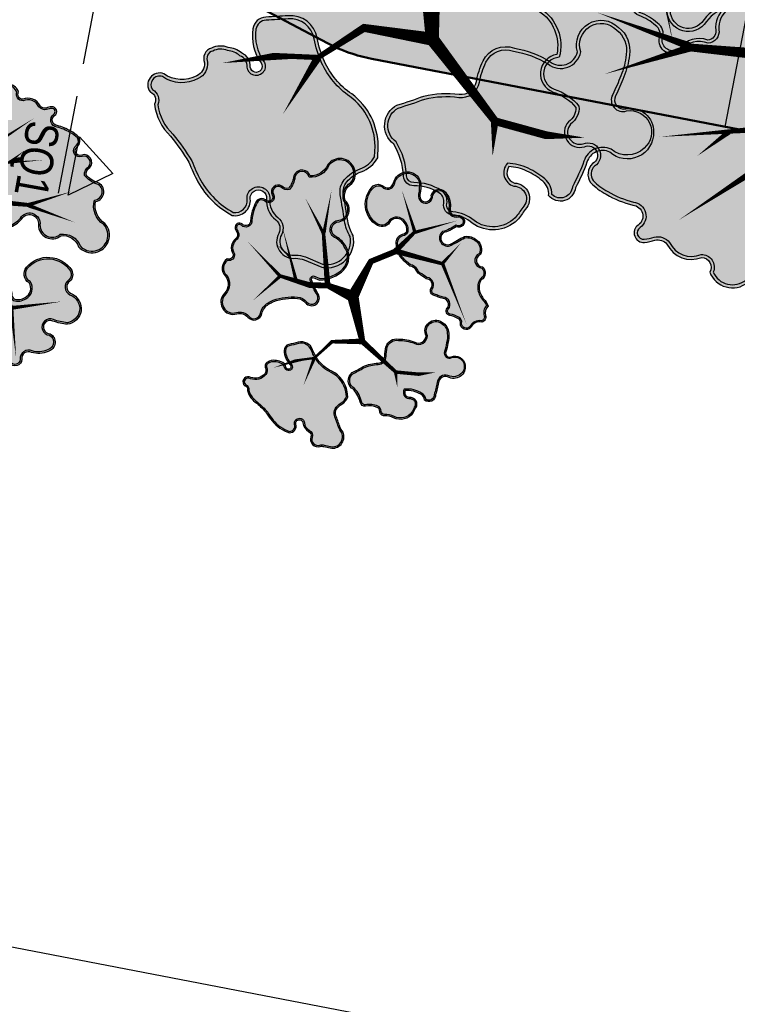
# Model space of a CAD drawing. Header units: metres. Extents: x 32353251 to 32353583, y 5707748 to 5708004.
# Tile 69 of 164: x 32353411 to 32353438, y 5707833 to 5707871. Entities that reach past the tile are written whole.
import ezdxf

# ---------------------------------------------------------------- set-up
doc = ezdxf.new("R2010")
doc.units = ezdxf.units.M
doc.header["$LTSCALE"] = 0.75
doc.linetypes.add('10414942$0$GESTRICHELTX2', pattern=[1.5, 1, -0.5])
doc.layers.get('0').update_dxf_attribs({"linetype": 'CONTINUOUS'})
doc.layers.get('DEFPOINTS').update_dxf_attribs({"linetype": 'CONTINUOUS'})
doc.layers.add('10414942$0$_Hilfslayer', color=6, linetype='CONTINUOUS', plot=False)
for name, color, linetype in [('10414942$0$BW-SCHNITTLIN', 7, 'CONTINUOUS'), ('10414942$0$SCHNITTLINIE', 3, '10414942$0$GESTRICHELTX2'), ('10414942$0$ST-LIN-Gehweg', 2, 'CONTINUOUS'), ('10414942$0$ST-TXT50', 7, 'CONTINUOUS')]:
    doc.layers.add(name, color=color, linetype=linetype)
doc.layers.add('10414943$0$ST-Gehweg-Sol', color=7, linetype='CONTINUOUS', lineweight=0, true_color=0xffd7a8)
doc.layers.add('10414943$0$ST-Mischfläche-Sol', color=7, linetype='CONTINUOUS', lineweight=0, true_color=0x636466)
for name, color, linetype, transparency in [('10414944$0$PF-Krone', 33, 'CONTINUOUS', 0.7), ('10414944$0$PF-Krone_SOL', 70, 'CONTINUOUS', 0.7), ('10414944$0$ST-Baum', 7, 'CONTINUOUS', 0.7)]:
    doc.layers.add(name, color=color, linetype=linetype, transparency=transparency)
doc.layers.add('10414944$0$PF-Stamm', color=7, linetype='CONTINUOUS', true_color=0x5f5144, transparency=0.7)
doc.styles.add('10414942$0$ARIAL NARROW', font='ARIALN.TTF')

# ---------------------------------------------------------------- blocks, each defined once
blk = doc.blocks.new('19-A2-A0')
at = {"layer": 'DEFPOINTS'}
blk.add_lwpolyline([(-489.15, -204.65), (489.15, -204.65), (489.15, 204.65), (-489.15, 204.65)], close=True, dxfattribs=at)
blk = doc.blocks.new('10414943')
at = {"layer": '10414943$0$ST-Mischfläche-Sol'}
h = blk.add_hatch(dxfattribs=at)
h.set_pattern_fill('AR-HBONE', color=256, scale=0.0042, angle=170)
h.set_pattern_definition([(215, (0, 0), (-0.1047920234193, -0.5943050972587), [1.28016, -0.42672]), (305, (-0.34955, -0.24476), (-0.1047920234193, -0.5943050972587), [1.28016, -0.42672])])
edge = h.paths.add_edge_path()
edge.add_line((32353333.407, 5707899.31), (32353335.24, 5707908.862))
edge.add_line((32353335.24, 5707908.862), (32353407.152, 5707895.034))
edge.add_line((32353407.152, 5707895.034), (32353413.706, 5707897.337))
edge.add_line((32353413.706, 5707897.337), (32353481.818, 5707884.239))
edge.add_line((32353481.818, 5707884.239), (32353497.176, 5707881.286))
edge.add_line((32353497.176, 5707881.286), (32353499.704, 5707880.189))
edge.add_line((32353499.704, 5707880.189), (32353502.939, 5707877.836))
edge.add_line((32353502.939, 5707877.836), (32353505.467, 5707876.739))
edge.add_line((32353505.467, 5707876.739), (32353517.005, 5707874.52))
edge.add_line((32353517.005, 5707874.52), (32353517.645, 5707870.615))
edge.add_line((32353517.645, 5707870.615), (32353516.663, 5707870.803))
edge.add_line((32353516.663, 5707870.803), (32353515.44, 5707864.419))
edge.add_line((32353515.44, 5707864.419), (32353479.337, 5707871.339))
edge.add_line((32353479.337, 5707871.339), (32353468.359, 5707873.443))
edge.add_line((32353468.359, 5707873.443), (32353468.779, 5707869.425))
edge.add_arc((32353471.762, 5707869.736), 3, 185.9559, 259.1498)
edge.add_line((32353471.198, 5707866.79), (32353499.612, 5707861.344))
edge.add_line((32353499.612, 5707861.344), (32353497.736, 5707858.394))
edge.add_line((32353497.736, 5707858.394), (32353462.939, 5707865.064))
edge.add_arc((32353461.81, 5707859.171), 6, 79.1498, 96.1372)
edge.add_line((32353461.168, 5707865.137), (32353452.41, 5707864.195))
edge.add_arc((32353451.769, 5707870.161), 6, 259.1149, 276.1372, ccw=False)
edge.add_line((32353450.636, 5707864.269), (32353424.341, 5707869.325))
edge.add_arc((32353425.474, 5707875.217), 6, 242.0483, 259.1149, ccw=False)
edge.add_line((32353422.662, 5707869.917), (32353415, 5707873.982))
edge.add_arc((32353412.188, 5707868.682), 6, 62.0483, 79.1497)
edge.add_line((32353413.318, 5707874.575), (32353366.067, 5707883.631))
edge.add_line((32353366.067, 5707883.631), (32353365.06, 5707886.87))
edge.add_line((32353365.06, 5707886.87), (32353331.246, 5707893.373))
edge.add_line((32353331.246, 5707893.373), (32353331.861, 5707896.566))
edge.add_line((32353331.861, 5707896.566), (32353338.356, 5707895.321))
edge.add_line((32353338.356, 5707895.321), (32353340.491, 5707897.948))
edge.add_line((32353340.491, 5707897.948), (32353344.413, 5707897.2))
edge.add_line((32353344.413, 5707897.2), (32353345.428, 5707893.961))
edge.add_line((32353345.428, 5707893.961), (32353351.009, 5707892.888))
edge.add_line((32353351.009, 5707892.888), (32353351.574, 5707895.828))
edge.add_line((32353351.574, 5707895.828), (32353371.217, 5707892.063))
edge.add_line((32353371.217, 5707892.063), (32353370.648, 5707889.105))
edge.add_line((32353370.648, 5707889.105), (32353371.654, 5707885.87))
edge.add_line((32353371.654, 5707885.87), (32353406.652, 5707879.162))
edge.add_arc((32353407.216, 5707882.11), 3.001, 259.1591, 333.481)
edge.add_line((32353409.902, 5707880.769), (32353411.749, 5707884.294))
edge.add_line((32353411.749, 5707884.294), (32353333.407, 5707899.31))
at = {"layer": '10414943$0$ST-Gehweg-Sol', "flags": 128}
blk.add_lwpolyline([(32353450.636, 5707864.269), (32353424.341, 5707869.325, -0.074605), (32353422.662, 5707869.917), (32353415, 5707873.982, 0.074758), (32353413.318, 5707874.575), (32353366.067, 5707883.631)], format="xyb", dxfattribs=at)
blk = doc.blocks.new('10414942$0$schnittl2')
at = {"layer": '10414942$0$SCHNITTLINIE', "linetype": 'Continuous'}
for p, q in [((26, 1.5), (30.5, 7.5)), ((30.5, 7.5), (35, 1.5)), ((35, 1.5), (26, 1.5)), ((15, 0), (0, 0)), ((35, 0), (20, 0))]:
    blk.add_line(p, q, dxfattribs=at)
at = {"layer": '10414942$0$SCHNITTLINIE', "linetype": 'Continuous', "const_width": 0.01, "flags": 128}
blk.add_lwpolyline([(17.505, 0, -1), (17.495, 0, -1)], format="xyb", close=True, dxfattribs=at)
blk = doc.blocks.new('10414942')
at = {"layer": '10414942$0$_Hilfslayer'}
blk.add_line((32353439.441, 5707875.677), (32353437.724, 5707866.751), dxfattribs=at)
at = {"layer": '10414942$0$ST-LIN-Gehweg', "lineweight": 50, "flags": 128}
blk.add_lwpolyline([(32353366.067, 5707883.631), (32353413.318, 5707874.575, -0.074758), (32353415, 5707873.982), (32353422.662, 5707869.917, 0.074605), (32353424.341, 5707869.325), (32353450.636, 5707864.269, 0.074411), (32353452.41, 5707864.195), (32353461.168, 5707865.137, -0.074257), (32353462.939, 5707865.064), (32353497.736, 5707858.394)], format="xyb", dxfattribs=at)
at = {"layer": '10414942$0$BW-SCHNITTLIN', "xscale": 0.25, "yscale": 0.25, "zscale": 0.5, "rotation": 259.1148942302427}
blk.add_blockref('10414942$0$schnittl2', (32353414.117, 5707872.819), dxfattribs=at)
at = {"layer": '10414942$0$ST-TXT50', "insert": (32353412.523, 5707866.815), "char_height": 1.25, "attachment_point": 1, "rotation": 259.7746, "style": '10414942$0$ARIAL NARROW'}
blk.add_mtext_dynamic_manual_height_columns('SQ1', width=2.98856, gutter_width=1.25, heights=[0.663], dxfattribs=at)
blk = doc.blocks.new('10414944$0$PF-BAUM_12')
at = {"layer": '10414944$0$PF-Krone_SOL', "transparency": 33554457}
h = blk.add_hatch(color=256, dxfattribs=at)
h.dxf.hatch_style = 1
h.set_gradient(color1=(88, 186, 72), color2=(175, 217, 170), tint=1, name='INVSPHERICAL')
edge = h.paths.add_edge_path()
edge.add_arc((-1.2758, 1.3994), 0.541, 250.24695, 303.42795)
edge.add_arc((-0.5984, 0.4188), 0.6511, 94.3691, 125.64085, ccw=False)
edge.add_arc((-0.5871, 0.2707), 0.7996, 79.90604, 94.3691, ccw=False)
edge.add_arc((-0.4074, 1.2805), 0.2261, 259.90604, 345.03676)
edge.add_arc((3.3556, 0.2748), 3.669, 162.18441, 165.03676, ccw=False)
edge.add_arc((-0.2456, 1.4321), 0.1137, 342.18441, 421.4181)
edge.add_arc((-0.3772, 1.1907), 0.3886, 61.4181, 105.41791)
edge.add_arc((-0.4936, 1.6129), 0.0494, 76.86771, 285.41791, ccw=False)
edge.add_arc((-0.4342, 1.767), 0.1165, 245.55227, 317.8819)
edge.add_arc((-0.4413, 1.8543), 0.1901, 299.50673, 335.70732)
edge.add_arc((-0.3904, 1.8889), 0.1664, 317.30956, 366.51685)
edge.add_arc((-0.3153, 1.9138), 0.0904, 356.14997, 452.32983)
edge.add_arc((-0.2837, 2.1143), 0.1157, 186.39549, 252.21854, ccw=False)
edge.add_arc((-0.1459, 2.1399), 0.2556, 124.29677, 188.65244, ccw=False)
edge.add_arc((-0.3624, 2.4158), 0.0972, 318.21291, 468.93962)
edge.add_arc((-0.4455, 2.5549), 0.0698, 219.68848, 317.56803, ccw=False)
edge.add_arc((-0.5987, 2.0825), 0.4392, 76.91022, 116.54495)
edge.add_arc((-1.4951, 4.5572), 2.1964, 281.7611, 288.58893, ccw=False)
edge.add_arc((-1.0114, 0.8578), 1.5496, 91.33232, 98.00209)
edge.add_arc((-1.1102, 1.691), 0.7109, 99.4638, 131.76215)
edge.add_arc((-1.4773, 2.1554), 0.1252, 148.24675, 256.0758)
edge.add_arc((-1.5238, 1.968), 0.068, -114.95559, 76.0758, ccw=False)
edge.add_arc((-1.6369, 1.7248), 0.2002, 65.04441, 122.10831)
edge.add_arc((-1.7899, 1.9686), 0.0876, 221.63135, 302.10831, ccw=False)
edge.add_arc((-1.9603, 1.8172), 0.1403, 41.63135, 166.86476)
edge.add_arc((-2.3449, 1.9519), 0.2684, 321.94948, 337.47523, ccw=False)
edge.add_line((-2.1335, 1.7864), (-2.2407, 1.6721))
edge.add_arc((-2.0502, 1.5575), 0.2224, 148.95684, 261.83304)
edge.add_arc((-2.0149, 1.0239), 0.3205, 78.77175, 102.0334, ccw=False)
edge.add_arc((0.8412, 15.4111), 14.3475, 258.77175, 259.65948)
edge.add_arc((-1.7568, 1.1728), 0.1259, 30.35605, 79.65948, ccw=False)
edge.add_arc((-1.8871, 1.0965), 0.2769, -0.49344, 30.35605, ccw=False)
edge.add_arc((-1.3602, 1.092), 0.25, 179.50656, 221.3188)
edge.add_line((-1.548, 0.9269), (-1.4587, 0.8902))
edge = h.paths.add_edge_path()
edge.add_arc((-2.0595, -1.0849), 0.2169, 117.74302, 251.42792, ccw=False)
edge.add_arc((-2.2535, -0.7961), 0.1343, 313.86708, 413.87286)
edge.add_arc((-1.1381, 0.5382), 1.6051, 221.524, 229.78899, ccw=False)
edge.add_arc((-2.2843, -0.4137), 0.1251, 108.79801, 243.70289, ccw=False)
edge.add_arc((-2.2657, -0.171), 0.1376, 244.61148, 299.82424)
edge.add_arc((-2.4922, 0.2242), 0.593, 299.82424, 314.8752)
edge.add_arc((-2.3634, 0.0948), 0.4104, 314.8752, 336.56068)
edge.add_arc((-2.0604, -0.1191), 0.0893, 34.54703, 142.23332)
edge.add_arc((-2.2509, -0.0174), 0.1288, 205.94005, 338.60504, ccw=False)
edge.add_arc((-1.1082, 0.8264), 1.5473, 211.54423, 215.57485, ccw=False)
edge.add_arc((-2.1647, 0.1359), 0.2879, 123.29344, 204.40631, ccw=False)
edge.add_arc((-2.4675, 0.6266), 0.289, 300.05521, 335.40006)
edge.add_arc((-2.1302, 0.4722), 0.0819, 58.40023, 155.40006, ccw=False)
edge.add_arc((-2.0455, 0.6099), 0.0798, 238.40023, 306.42037)
edge.add_arc((-2.2163, 0.8415), 0.3675, 306.42037, 341.49291)
edge.add_arc((-1.7884, 0.6982), 0.0838, 72.42881, 161.49291, ccw=False)
edge.add_arc((-1.597, 1.3024), 0.5499, 252.42881, 281.6379)
edge.add_arc((-1.3833, 0.6006), 0.1928, 8.24792, 122.23097, ccw=False)
edge.add_arc((1.4313, 0.4424), 2.6303, 175.94647, 181.0704)
edge.add_arc((-2.004, 0.487), 0.8109, 332.60613, 353.35791, ccw=False)
edge.add_arc((-1.1696, 0.0546), 0.1289, 152.60613, 239.81282)
edge.add_arc((-1.5709, -0.6354), 0.6693, 44.46317, 59.81282, ccw=False)
edge.add_arc((-1.2417, -0.3122), 0.208, -40.16629, 44.46317, ccw=False)
edge.add_arc((-1.7965, -0.0425), 0.8201, 308.5293, 330.49613, ccw=False)
edge.add_arc((-1.2134, -0.8063), 0.142, 120.58152, 237.17398)
edge.add_arc((-1.3033, -1.1297), 0.2045, -64.491, 86.39602, ccw=False)
edge.add_arc((-1.343, -1.1115), 0.2397, 240.47541, 302.23358, ccw=False)
edge.add_arc((-1.2125, -0.7918), 0.5839, 226.36645, 244.79518, ccw=False)
edge.add_arc((-0.7205, -0.1508), 1.3901, 222.94294, 229.9249, ccw=False)
edge.add_arc((-1.7937, -1.1495), 0.076, 42.91905, 173.49923)
edge.add_arc((-2.058, -1.1133), 0.1908, 248.28955, 351.67144, ccw=False)
edge = h.paths.add_edge_path()
edge.add_arc((1.2059, -0.0381), 0.6649, 150.77336, 194.55575)
edge.add_arc((0.911, -0.0942), 0.3659, 197.65987, 276.75263)
edge.add_arc((0.9525, -0.0442), 0.4134, 270.21516, 305.52412)
edge.add_arc((1.2637, -0.512), 0.1494, -27.72253, 118.39088, ccw=False)
edge.add_arc((1.6106, -0.6627), 0.2295, 159.27348, 288.79741)
edge.add_arc((1.6267, -1.1446), 0.2709, -1.08302, 77.66915, ccw=False)
edge.add_arc((2.1687, -1.0477), 0.2897, 200.61319, 382.93371)
edge.add_arc((2.7072, -0.7257), 0.3429, 147.82265, 217.59096, ccw=False)
edge.add_arc((2.4468, -0.3829), 0.1629, 259.44798, 409.15154)
edge.add_arc((2.7989, 0.0617), 0.4045, 199.71733, 232.62112, ccw=False)
edge.add_arc((2.5485, -0.1163), 0.1368, 103.25927, 162.29814, ccw=False)
edge.add_arc((2.4584, 0.1299), 0.1274, 297.47519, 447.50208)
edge.add_arc((2.4597, 0.3353), 0.0783, 98.81569, 273.11837, ccw=False)
edge.add_arc((2.4, 0.5247), 0.1217, 293.02703, 374.92908)
edge.add_arc((2.0245, 0.3266), 0.5439, 24.94831, 42.11835)
edge.add_arc((1.7775, 0.1571), 0.8417, 39.39937, 55.74996)
edge.add_arc((2.2887, 0.9354), 0.0906, 104.71311, 245.58293, ccw=False)
edge.add_arc((2.2455, 1.1001), 0.0797, 284.71311, 435.28689)
edge.add_arc((2.1786, 0.8455), 0.3429, 75.28689, 90.15444)
edge.add_arc((2.192, 1.2908), 0.1034, 200.54383, 262.03398, ccw=False)
edge.add_arc((1.8708, 1.2323), 0.2255, 5.65523, 92.28552)
edge.add_arc((1.8923, 1.533), 0.0813, 129.46734, 248.0142, ccw=False)
edge.add_arc((1.6377, 1.5925), 0.2029, 0.94133, 108.02708)
edge.add_arc((1.5516, 2.0411), 0.2568, 198.80376, 275.23109, ccw=False)
edge.add_arc((1.081, 1.9053), 0.2335, 13.10923, 167.22877)
edge.add_arc((0.6671, 1.9992), 0.1909, 279.30028, 347.22877, ccw=False)
edge.add_arc((0.7224, 1.6615), 0.1513, 99.30028, 228.80917)
edge.add_arc((0.4652, 1.3676), 0.2392, 21.17444, 48.80917, ccw=False)
edge.add_arc((0.3242, 1.313), 0.3904, -10.78567, 21.17444, ccw=False)
edge.add_arc((-0.3793, 1.447), 1.1066, 325.74486, 349.21433, ccw=False)
edge.add_arc((0.3558, 0.9464), 0.2172, 278.26632, 325.74486, ccw=False)
edge.add_arc((0.408, 0.5869), 0.146, 98.26632, 271.67308)
edge.add_arc((0.4514, -0.8972), 1.3387, 79.76747, 91.67308, ccw=False)
edge.add_arc((0.6892, 0.3779), 0.0423, -16.43247, 90.01007, ccw=False)
edge.add_line((0.7298, 0.3659), (0.6257, 0.2866))
edge = h.paths.add_edge_path()
edge.add_arc((-1.5552, -2.2569), 0.1724, 12.6189, 77.74549)
edge.add_arc((-1.4977, -1.992), 0.0986, 164.18162, 257.74549, ccw=False)
edge.add_arc((-1.7215, -1.8391), 0.1803, 315.6358, 396.22469)
edge.add_arc((-1.4722, -1.6964), 0.1099, 56.01675, 199.16563, ccw=False)
edge.add_arc((-1.3562, -1.5375), 0.087, 231.18436, 306.609)
edge.add_arc((-1.4968, -1.2476), 0.4081, 298.1575, 320.42177)
edge.add_arc((-1.118, -1.5607), 0.0835, 20.65344, 140.42177, ccw=False)
edge.add_arc((-0.9321, -1.4907), 0.1152, 200.65344, 324.15715)
edge.add_arc((-0.5981, -1.7319), 0.2968, 125.84331, 144.15715, ccw=False)
edge.add_arc((-1.1307, -0.9947), 0.6126, 305.84331, 313.76829)
edge.add_arc((-0.6402, -1.5068), 0.0965, 35.28302, 133.76829, ccw=False)
edge.add_arc((-0.4573, -1.4114), 0.1114, 200.86529, 329.80166)
edge.add_arc((5.9643, -14.9126), 14.8587, 114.56415, 115.19461, ccw=False)
edge.add_arc((-0.1458, -1.5341), 0.1511, 81.99944, 116.28381, ccw=False)
edge.add_arc((-0.1295, -1.2153), 0.1692, 271.62381, 322.4573)
edge.add_arc((0.4219, -2.3582), 1.1204, 101.73914, 111.86365, ccw=False)
edge.add_arc((0.2817, -1.7045), 0.4518, 61.04926, 101.19464, ccw=False)
edge.add_arc((0.4293, -1.462), 0.1686, -13.32973, 65.05413, ccw=False)
edge.add_arc((0.701, -1.5438), 0.116, 158.25367, 207.02434)
edge.add_arc((0.7267, -1.4357), 0.2061, 231.26264, 284.37765)
edge.add_arc((0.7594, -1.468), 0.1684, 276.3107, 373.18881)
edge.add_arc((1.0623, -1.3226), 0.1754, 121.90959, 217.58272, ccw=False)
edge.add_arc((1.2009, -1.5786), 0.4663, 12.49632, 119.74162, ccw=False)
edge.add_arc((1.5062, -1.4974), 0.1512, -66.22517, 7.47872, ccw=False)
edge.add_arc((1.5907, -1.7479), 0.1146, 101.81964, 224.43431)
edge.add_arc((1.3238, -2.0366), 0.2788, -26.98815, 48.41698, ccw=False)
edge.add_arc((1.3365, -2.0229), 0.2743, 258.99086, 329.2486, ccw=False)
edge.add_arc((1.6618, -1.4757), 0.8996, 229.3858, 245.17635, ccw=False)
edge.add_arc((0.9994, -2.237), 0.1097, 45.60372, 249.24478)
edge.add_arc((0.8451, -2.4465), 0.1573, -95.43505, 42.77878, ccw=False)
edge.add_arc((0.8007, -2.2203), 0.3839, 232.79997, 274.40743, ccw=False)
edge.add_arc((0.4866, -2.6064), 0.1147, 44.402, 165.1103)
edge.add_arc((0.2716, -2.5387), 0.1109, 123.38517, 339.85568, ccw=False)
edge.add_arc((0.9022, -2.3675), 0.6961, 164.26035, 186.48033, ccw=False)
edge.add_arc((0.1064, -2.2008), 0.1278, 9.9652, 176.7192)
edge.add_arc((-48.3159, -1.4499), 48.3004, 358.76613, 359.11787, ccw=False)
edge.add_arc((-0.3152, -2.3669), 0.3137, 290.47286, 336.89978, ccw=False)
edge.add_arc((-0.2908, -2.4562), 0.2217, 213.88393, 292.64339, ccw=False)
edge.add_arc((-0.5922, -2.5593), 0.1191, 350.14402, 508.44337)
edge.add_arc((-0.7458, -2.3559), 0.1504, 180.14857, 290.27908, ccw=False)
edge.add_arc((-1.1241, -2.4703), 0.2548, 26.59219, 75.66559)
edge.add_arc((-1.166, -2.6346), 0.4243, 75.66559, 104.33441)
edge.add_arc((-1.3217, -2.0253), 0.2045, 251.40462, 284.33441, ccw=False)
at = {"layer": '10414944$0$PF-Krone'}
for points in [[(-1.4587, 0.8902, 0.236302), (-0.9778, 0.9479, -0.137302), (-0.648, 1.068, -0.063191), (-0.447, 1.0579, 0.389536), (-0.189, 1.2221, -0.012446), (-0.1374, 1.3973, 0.360188), (-0.1913, 1.5319, 0.194379), (-0.4805, 1.5653, -1.286295), (-0.4824, 1.6609, 0.326511), (-0.3477, 1.6889, 0.159282), (-0.2681, 1.7761, 0.218069), (-0.2251, 1.9078, 0.446169), (-0.319, 2.0042, -0.295374), (-0.3986, 2.1015, -0.288426), (-0.29, 2.3511, 0.772377), (-0.394, 2.5078, -0.455092), (-0.4992, 2.5103, 0.174684), (-0.7949, 2.4754, -0.029801), (-1.0474, 2.4069, 0.029111), (-1.2271, 2.3923, 0.141869), (-1.5837, 2.2213, 0.508586), (-1.5074, 2.034, -1.101217), (-1.5525, 1.9063, 0.254264), (-1.7433, 1.8944, -0.366329), (-1.8554, 1.9104, 0.608209), (-2.0969, 1.8491, -0.067848), (-2.1335, 1.7864, 0), (-2.2407, 1.6721, 0.536623), (-2.0818, 1.3373, -0.101848), (-1.9525, 1.3382, 0.003873), (-1.7342, 1.2967, -0.218508), (-1.6482, 1.2364, -0.135425), (-1.6102, 1.0941, 0.184492), (-1.548, 0.9269)], [(-1.4493, 0.9145, 0.235756), (-0.9926, 0.9693, -0.137109), (-0.65, 1.0939, -0.063191), (-0.4424, 1.0835, 0.389536), (-0.2141, 1.2288, -0.012446), (-0.1622, 1.4053, 0.360188), (-0.2037, 1.5091, 0.194379), (-0.4736, 1.5402, -1.313113), (-0.4736, 1.6855, 0.345734), (-0.3643, 1.7094, 0.172714), (-0.2901, 1.7907, 0.230529), (-0.2512, 1.9073, 0.475615), (-0.3219, 1.9779, -0.304436), (-0.4244, 2.098, -0.284585), (-0.3075, 2.3706, 0.726016), (-0.3802, 2.4848, -0.402009), (-0.5128, 2.4867, 0.170881), (-0.7849, 2.4513, -0.030277), (-1.0444, 2.381, 0.029443), (-1.2231, 2.3665, 0.140272), (-1.5634, 2.2045, 0.497246), (-1.5012, 2.0592, -1.101217), (-1.5634, 1.8827, 0.254264), (-1.7295, 1.8724, -0.366329), (-1.8748, 1.8931, 0.61415), (-2.072, 1.8412, -0.070819), (-2.1138, 1.7695, 0), (-2.2198, 1.6564, 0.525075), (-2.0824, 1.3638, -0.0983), (-1.9475, 1.3638, 0.003873), (-1.7295, 1.3222, -0.218508), (-1.6257, 1.2496, -0.135425), (-1.5842, 1.0939, 0.177651), (-1.5323, 0.9486)], [(0.6257, 0.2866, 0.193395), (0.5624, -0.2052, 0.359494), (0.9541, -0.4575, 0.155295), (1.1927, -0.3806, -0.740727), (1.396, -0.5815, 0.634154), (1.6845, -0.88, -0.357816), (1.8975, -1.1497, 1.020458), (2.4355, -0.9348, -0.314188), (2.417, -0.5431, 0.765274), (2.5534, -0.2597, -0.144564), (2.4182, -0.0747, -0.263459), (2.5171, 0.0169, 0.767513), (2.4639, 0.2571, -0.951478), (2.4477, 0.4126, 0.373398), (2.5177, 0.556, 0.075059), (2.428, 0.6914, 0.071464), (2.2513, 0.8529, -0.705879), (2.2657, 1.023, 0.771312), (2.2657, 1.1771, 0.064963), (2.1777, 1.1884, -0.27493), (2.0952, 1.2545, 0.397091), (1.8618, 1.4576, -0.568927), (1.8406, 1.5958, 0.504511), (1.575, 1.7854, -0.346415), (1.3085, 1.9583, 0.796288), (0.8532, 1.957, -0.305389), (0.698, 1.8108, 0.634062), (0.6227, 1.5476, -0.121167), (0.6883, 1.454, -0.140363), (0.7077, 1.2399, -0.102764), (0.5353, 0.8241, -0.21018), (0.387, 0.7314, 0.944057), (0.4123, 0.4409, -0.051995), (0.6892, 0.4202, -0.500995), (0.7298, 0.3659)], [(0.6458, 0.2692, 0.190937), (0.5874, -0.198, 0.360145), (0.9525, -0.4315, 0.157291), (1.1788, -0.3585, -0.740752), (1.4198, -0.5921, 0.643471), (1.6826, -0.853, -0.360113), (1.9236, -1.145, 1.005174), (2.4128, -0.9479, -0.325759), (2.4055, -0.5134, 0.812791), (2.5369, -0.2798, -0.149118), (2.3909, -0.0755, -0.272395), (2.5077, 0.0413, 0.751835), (2.4639, 0.2311, -0.928423), (2.4401, 0.4377, 0.358623), (2.4931, 0.5472, 0.074197), (2.4083, 0.6744, 0.071015), (2.2383, 0.8302, -0.698214), (2.2591, 1.0482, 0.771312), (2.2591, 1.152, 0.066315), (2.1761, 1.1624, -0.286763), (2.0696, 1.2488, 0.408934), (1.8579, 1.4313, -0.545784), (1.8141, 1.6065, 0.489703), (1.5804, 1.7598, -0.350827), (1.2834, 1.9512, 0.798701), (0.8786, 1.9512, -0.305389), (0.7022, 1.7851, 0.634062), (0.6399, 1.5672, -0.121167), (0.7125, 1.4634, -0.140363), (0.7333, 1.235, -0.102764), (0.5568, 0.8095, -0.21018), (0.3908, 0.7057, 0.944057), (0.4115, 0.4669, -0.051616), (0.6918, 0.4462, -0.532673), (0.7514, 0.3497)], [(-2.1286, -1.2905, -0.65991), (-2.1605, -0.8929, 0.466338), (-2.1744, -0.6876, -0.036078), (-2.3398, -0.5259, -0.667578), (-2.3247, -0.2952, 0.245683), (-2.1973, -0.2903, 0.065767), (-2.0738, -0.1961, 0.094904), (-1.9868, -0.0685, 0.507802), (-2.131, -0.0644, -0.653541), (-2.3667, -0.0738, -0.017589), (-2.4268, 0.0169, -0.369479), (-2.3227, 0.3765, 0.155455), (-2.2047, 0.5063, -0.450466), (-2.0873, 0.542, 0.305827), (-1.9981, 0.5457, 0.154239), (-1.8678, 0.7248, -0.409437), (-1.7631, 0.7781, 0.128143), (-1.4861, 0.7637, -0.54286), (-1.1924, 0.6283, 0.022361), (-1.1986, 0.3932, -0.090795), (-1.284, 0.1139, 0.400005), (-1.2344, -0.0569, -0.067076), (-1.0933, -0.1666, -0.387019), (-1.0828, -0.4464, -0.096143), (-1.2857, -0.6841, 0.557693), (-1.2904, -0.9256, -0.773495), (-1.2152, -1.3143, -0.276189), (-1.4612, -1.3201, -0.080584), (-1.6154, -1.2144, -0.030474), (-1.7381, -1.0978, 0.640635), (-1.8692, -1.1409, -0.484398)], [(-2.2272, -1.1718, -0.377035), (-2.1418, -0.911, 0.462758), (-2.1582, -0.6671, -0.036793), (-2.3239, -0.5046, -0.650672), (-2.3251, -0.3233, 0.226885), (-2.1843, -0.3129, 0.065767), (-2.0555, -0.2145, 0.102669), (-1.9578, -0.0664, 0.560734), (-2.154, -0.0518, -0.672352), (-2.3442, -0.0605, -0.017696), (-2.4038, 0.0291, -0.366993), (-2.309, 0.3543, 0.154831), (-2.181, 0.4955, -0.450466), (-2.1009, 0.5198, 0.305827), (-1.9827, 0.5248, 0.154239), (-1.8432, 0.7165, -0.409437), (-1.7709, 0.7533, 0.13033), (-1.476, 0.7393, -0.546373), (-1.2186, 0.6272, 0.02192), (-1.2246, 0.3945, -0.090238), (-1.3071, 0.1259, 0.400005), (-1.2475, -0.0793, -0.067076), (-1.1118, -0.1848, -0.390762), (-1.1042, -0.4314, -0.096389), (-1.3005, -0.6626, 0.568263), (-1.2983, -0.9513, -0.791061), (-1.2278, -1.2915, -0.279339), (-1.4492, -1.297, -0.081396), (-1.5981, -1.195, -0.030819), (-1.7198, -1.0793, 0.674462), (-1.888, -1.14, -0.76422)], [(-1.3869, -2.2192, 0.292073), (-1.5186, -2.0883, -0.432551), (-1.5925, -1.9652, 0.366883), (-1.576, -1.7325, -0.720884), (-1.4107, -1.6053, 0.341522), (-1.3043, -1.6073, 0.097453), (-1.1823, -1.5075, -0.576003), (-1.0399, -1.5313, 0.597917), (-0.8388, -1.5581, -0.08008), (-0.772, -1.4913, 0.034593), (-0.7069, -1.4371, -0.458286), (-0.5614, -1.451, 0.630565), (-0.361, -1.4674, -0.002751), (-0.2127, -1.3986, -0.15072), (-0.1247, -1.3845, 0.225513), (0.0047, -1.3184, -0.044205), (0.194, -1.2613, -0.176981), (0.5004, -1.3091, -0.356005), (0.5933, -1.5008, 0.216074), (0.5977, -1.5965, 0.235998), (0.7779, -1.6354, 0.449828), (0.9233, -1.4296, -0.443521), (0.9696, -1.1737, -0.505384), (1.6561, -1.4777, -0.333159), (1.5672, -1.6358, 0.592663), (1.5088, -1.8281, -0.341427), (1.5722, -2.1632, -0.316536), (1.2841, -2.2922, -0.069009), (1.0762, -2.1586, 1.23095), (0.9605, -2.3396, -0.688656), (0.8302, -2.6031, -0.183568), (0.5686, -2.5261, 0.581478), (0.3758, -2.5769, -1.382341), (0.2106, -2.4461, -0.097258), (0.2322, -2.1787, 0.890608), (-0.0212, -2.1935, -0.001535), (-0.0267, -2.4899, -0.205393), (-0.2055, -2.6607, -0.357852), (-0.4749, -2.5797, 0.826532), (-0.6937, -2.497, -0.521291), (-0.8962, -2.3563, 0.217457), (-1.061, -2.2235, 0.125748), (-1.2711, -2.2235, -0.14468)], [(-1.3656, -2.1984, 0.270797), (-1.5131, -2.0629, -0.432551), (-1.5675, -1.9722, 0.354737), (-1.5553, -1.7285, -0.649808), (-1.424, -1.6226, 0.359616), (-1.292, -1.6303, 0.097453), (-1.1623, -1.5241, -0.576003), (-1.0642, -1.5405, 0.597917), (-0.8177, -1.5733, -0.08008), (-0.7567, -1.5124, 0.034593), (-0.6889, -1.4559, -0.446057), (-0.5843, -1.4638, 0.599943), (-0.343, -1.4877, -0.002629), (-0.2015, -1.4221, -0.15559), (-0.1264, -1.4105, 0.218765), (0.0207, -1.3401, -0.04262), (0.1991, -1.2868, -0.177473), (0.4886, -1.3323, -0.354321), (0.5684, -1.4932, 0.222706), (0.5772, -1.6133, 0.240128), (0.7826, -1.661, 0.456345), (0.9471, -1.4178, -0.452999), (0.9829, -1.1961, -0.504186), (1.6305, -1.4822, -0.325283), (1.5589, -1.611, 0.587825), (1.491, -1.847, -0.341406), (1.5495, -2.1506, -0.312164), (1.2921, -2.2672, -0.067854), (1.0938, -2.1394, 1.19624), (0.9451, -2.3614, -0.679338), (0.8305, -2.577, -0.183947), (0.5857, -2.5065, 0.573485), (0.351, -2.5689, -1.514783), (0.2386, -2.4604, -0.105945), (0.2588, -2.1803, 0.910696), (-0.0472, -2.1926, -0.001511), (-0.0526, -2.4842, -0.20139), (-0.2151, -2.6365, -0.344816), (-0.4477, -2.573, 0.767089), (-0.7104, -2.4752, -0.515063), (-0.8701, -2.3505, 0.223578), (-1.0546, -2.1983, 0.125748), (-1.2775, -2.1983, -0.125245)]]:
    blk.add_lwpolyline(points, format="xyb", close=True, dxfattribs=at)
at = {"layer": '10414944$0$PF-Stamm'}
for points in [[(0.0456, -0.1011, 0.2167, 0.1084, 0), (-0.7801, 0.1666, 0.1084, 0.065, 0), (-0.4991, 0.6653, 0.065, 0.0433, 0), (-0.5991, 1.1076, 0.0433, 0.0433, 0), (-0.4753, 1.4051, 0.065, 1.976742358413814e-14, 0), (-0.3709, 1.869, 0, 0, 0)], [(0.0456, -0.1011, 0.2167, 0.1084, 0), (0.458, 0.2037, 0.1084, 0.1084, 0), (0.6352, 0.4942, 0.1084, 0.065, 0), (1.0621, 0.8906, 0.065, 0, 0), (0.9169, 1.5817, 0, 0, 0)], [(-0.5991, 1.1076, 0.065, 0, 0), (-0.9411, 1.541, 0, 0, 0)], [(1.0734, 0.8981, 0.065, 0, 0), (1.9382, 1.1002, 0, 0, 0)], [(0.8405, 0.6849, 0.0657, 0.065, 0), (0.8408, 0.6755, 0.065, 0, 0), (1.8499, 0.3936, 0, 0, 0)], [(1.2915, 0.5526, 0.0455, 1.248468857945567e-14, 0), (1.6095, 0.6515, 0, 0, 0)], [(0.4766, 0.1999, 0.1084, 0.065, 0), (1.3496, -0.2158, 0.065, 0, 0), (2.1032, -0.2533, 0, 0, 0)], [(-0.7801, 0.1666, 0.1084, 0.065, 0), (-1.5906, -0.088, 0.065, 0, 0), (-1.8608, 0.029, 0, 0, 0)], [(0.0456, -0.1011, 0.2167, 0.1084, 0), (0.4458, -0.7261, 0.1084, 0.1084, 0), (0.3792, -1.2094, 0.1084, 0.065, 0), (0.5139, -1.7227, 0.065, 2.236840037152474e-14, 0), (1.3267, -1.9065, 0, 0, 0)], [(-1.5855, -0.0745, 0.065, 0.065, 0), (-1.8491, -0.4467, 0.065, 0, 0), (-1.9786, -0.7431, 0, 0, 0)], [(1.3551, -0.2293, 0.065, 0, 0), (1.9846, -0.7587, 0, 0, 0), (1.9985, -0.7574, 0, 0, 0)], [(0.3792, -1.2284, 0.1084, 0.065, 0), (-0.2688, -1.8764, 0.065, 0, 0), (-1.4983, -1.6926, 0, 0, 0)], [(0.5086, -1.7124, 0.065, 0, 0), (0.297, -2.5257, 0, 0, 0)], [(-0.2593, -1.8859, 0.065, 0, 0), (-0.1056, -2.3597, 0, 0, 0), (-0.2688, -2.6512, 0, 0, 0)]]:
    blk.add_lwpolyline(points, format="xyseb", dxfattribs=at)
blk = doc.blocks.new('10414944')
at = {"layer": '10414944$0$ST-Baum'}
for p, xscale, yscale, zscale, rotation in [((32353426.127, 5707873.692), 4.582792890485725, 4.582792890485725, 1.909497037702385, 110), ((32353442.544, 5707870.934), 4.555337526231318, 4.555337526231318, 1.898057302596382, 200), ((32353408.234, 5707863.192), 2.29333655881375, 2.29333655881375, 0.955556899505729, 20), ((32353423.488, 5707860.137), 2.00983480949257, 2.00983480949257, 0.8374311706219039, 120), ((32353400.983, 5707840.817), 2.971407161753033, 2.971407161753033, 1.238086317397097, 300.0000000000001)]:
    blk.add_blockref('10414944$0$PF-BAUM_12', p, dxfattribs=dict(at, xscale=xscale, yscale=yscale, zscale=zscale, rotation=rotation))

msp = doc.modelspace()

# ---------------------------------------------------------------- block references
for name in ['10414944', '10414943']:
    msp.add_blockref(name, (0, 0))
at = {"xscale": 0.25, "yscale": 0.25, "zscale": 0.25, "rotation": 349.0867958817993}
msp.add_blockref('19-A2-A0', (32353428.528, 5707884.314), dxfattribs=at)

# ---------------------------------------------------------------- next in the draw order: block references
msp.add_blockref('10414942', (0, 0))

doc.saveas('drawing.dxf')
